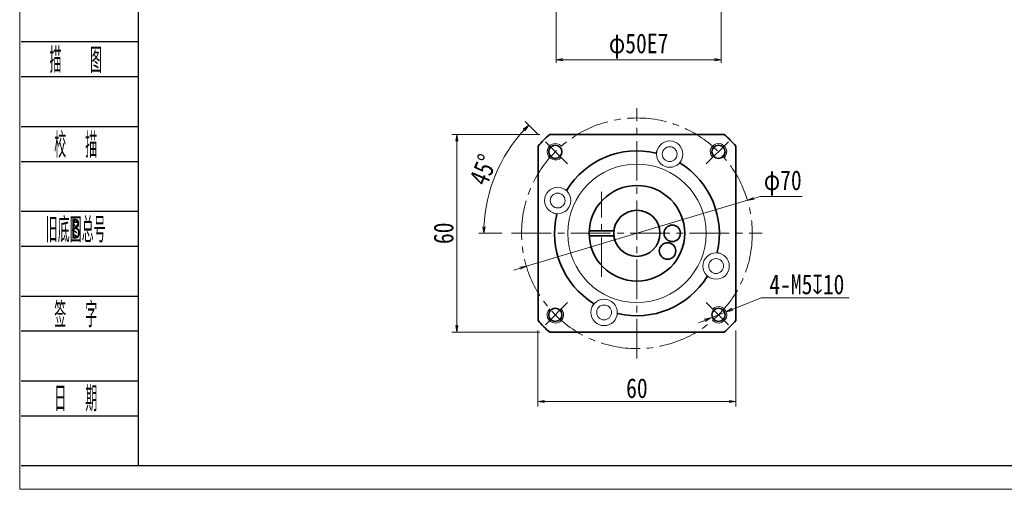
# Model space of a CAD drawing. Header units: millimetres. Extents: x -24 to 596, y -14 to 412.
# Tile 1 of 8: x -21 to 277, y -14 to 128. Entities that reach past the tile are written whole.
import ezdxf
from ezdxf.enums import TextEntityAlignment as Align

# ---------------------------------------------------------------- set-up
doc = ezdxf.new("R2010")
doc.units = ezdxf.units.MM
doc.linetypes.add('点画线', pattern=[18, 12, -2, 2, -2])
doc.layers.add('2细线层', color=4, linetype='Continuous')
doc.layers.add('6文字层', color=3, linetype='Continuous')
for name, color, linetype, lineweight in [('EB0_1', 7, 'Continuous', 35), ('中心线层', 1, '点画线', 18), ('图框_外框线', 7, 'Continuous', 18), ('尺寸线层', 3, 'Continuous', 18), ('粗实线层', 7, 'Continuous', 35), ('细实线层', 7, 'Continuous', 18)]:
    doc.layers.add(name, color=color, linetype=linetype, lineweight=lineweight)
doc.styles.add('PC_TEXTSTYLE', font='ISOCP.SHX', dxfattribs={"width": 0.707, "bigfont": 'GBCBIG.SHX'})
doc.styles.get("Standard").update_dxf_attribs({"font": 'SimSun.ttf'})
doc.styles.add('宋体', font='SimSun.ttf', dxfattribs={"width": 0.8})
doc.dimstyles.new('A水平标注$0', dxfattribs={"dimtxt": 3.5, "dimasz": 2, "dimexe": 1.5, "dimexo": 3, "dimgap": 1.1, "dimtad": 1, "dimtoh": 1, "dimdec": 4, "dimdsep": 46, "dimtxsty": '宋体', "dimblk": 'OPEN', "dimcen": 3, "dimclrd": 3, "dimclre": 3, "dimclrt": 6, "dimadec": 0, "dimazin": 0, "dimtm": 1e-09, "dimtfac": 1, "dimtdec": 4, "dimtix": 1, "dimtmove": 0, "dimatfit": 3, "dimldrblk": 'OPEN', "dimfxl": 0, "dimlwd": 13, "dimlwe": 13, "dimarcsym": 0})
doc.dimstyles.new('D直径标注φ25', dxfattribs={"dimtxt": 3.5, "dimasz": 2, "dimexe": 1, "dimexo": 3, "dimtad": 1, "dimtoh": 1, "dimdec": 1, "dimdsep": 46, "dimtxsty": '宋体', "dimblk": 'OPEN', "dimcen": 3, "dimclrd": 3, "dimclre": 3, "dimclrt": 130, "dimadec": 0, "dimazin": 0, "dimtm": 1e-09, "dimtfac": 1, "dimtdec": 1, "dimtmove": 0, "dimatfit": 0, "dimldrblk": 'OPEN', "dimfxl": 0, "dimlwd": 13, "dimlwe": 13, "dimarcsym": 0})
doc.dimstyles.new('螺孔(M8-7H)', dxfattribs={"dimtxt": 3.5, "dimasz": 2, "dimexe": 1.25, "dimexo": 3, "dimtad": 1, "dimtoh": 1, "dimdec": 4, "dimdsep": 46, "dimtxsty": '宋体', "dimblk": 'OPEN', "dimcen": 3, "dimclrd": 3, "dimclre": 3, "dimclrt": 2, "dimadec": 0, "dimazin": 0, "dimtm": 1e-09, "dimtfac": 1, "dimtdec": 4, "dimtmove": 0, "dimatfit": 3, "dimldrblk": 'OPEN', "dimfxl": 0, "dimlwd": 9, "dimlwe": 9, "dimarcsym": 0})

# ---------------------------------------------------------------- blocks, each defined once
blk = doc.blocks.new('_Open')
at = {"color": 0, "linetype": 'ByBlock', "lineweight": -2}
for p, q in [((-1, 0.17), (0, 0)), ((-1, -0.17), (0, 0)), ((0, 0), (-1, 0))]:
    blk.add_line(p, q, dxfattribs=at)
blk = doc.blocks.new('*D8')
at = {"layer": 'Defpoints', "color": 0, "transparency": 16777216}
for p in [(139.58, 93.41), (111.42, 33.41), (139.58, 33.41)]:
    blk.add_point(p, dxfattribs=at)
at = {"layer": '尺寸线层', "color": 3, "lineweight": 13, "transparency": 16777216}
for p, q in [((136.58, 93.41), (109.92, 93.41)), ((111.42, 91.41), (111.42, 35.41)), ((136.58, 33.41), (109.92, 33.41))]:
    blk.add_line(p, q, dxfattribs=at)
at = {"layer": '尺寸线层', "color": 3, "lineweight": 13, "transparency": 16777216, "xscale": 2, "yscale": 2, "zscale": 2}
for p, rotation in [((111.42, 93.41), 90), ((111.42, 33.41), 270)]:
    blk.add_blockref('_Open', p, dxfattribs=dict(at, rotation=rotation))
at = {"layer": '尺寸线层', "color": 6, "transparency": 16777216, "insert": (107.42, 63.41), "char_height": 6, "attachment_point": 5, "rotation": 90, "style": '宋体', "bg_fill": 3, "box_fill_scale": 1.1, "bg_fill_color": 256, "bg_fill_true_color": 13158600, "bg_fill_transparency": 0}
blk.add_mtext('60', dxfattribs=at)
blk = doc.blocks.new('*D9')
at = {"layer": 'Defpoints', "color": 0, "transparency": 16777216}
for p in [(138.26, 91.18), (125.83, 86.62), (144.99, 84.45), (128.03, 63.41), (204.03, 63.41)]:
    blk.add_point(p, dxfattribs=at)
at = {"layer": '尺寸线层', "color": 3, "lineweight": 13, "transparency": 16777216}
for p, q in [((136.14, 93.3), (132.15, 97.29)), ((125.03, 63.41), (118.12, 63.41))]:
    blk.add_line(p, q, dxfattribs=at)
blk.add_arc((166.03, 63.41), 46.42, 137.4688, 177.5312, dxfattribs=at)
at = {"layer": '尺寸线层', "color": 3, "lineweight": 13, "transparency": 16777216, "xscale": 2, "yscale": 2, "zscale": 2}
for p, rotation in [((133.21, 96.23), 46.23442076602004), ((119.62, 63.41), 268.765579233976)]:
    blk.add_blockref('_Open', p, dxfattribs=dict(at, rotation=rotation))
at = {"layer": '尺寸线层', "color": 6, "transparency": 16777216, "insert": (119.45, 82.7), "char_height": 6, "attachment_point": 5, "rotation": 67.5, "style": '宋体', "bg_fill": 3, "box_fill_scale": 1.1, "bg_fill_color": 256, "bg_fill_true_color": 13158600, "bg_fill_transparency": 0}
blk.add_mtext('45°', dxfattribs=at)
blk = doc.blocks.new('*D10')
at = {"layer": 'Defpoints', "color": 0, "transparency": 16777216}
for p in [(199.57, 73.41), (132.5, 53.4)]:
    blk.add_point(p, dxfattribs=at)
at = {"layer": '尺寸线层', "color": 3, "lineweight": 13, "transparency": 16777216}
for p, q in [((132.5, 53.4), (199.57, 73.41)), ((201.49, 73.99), (203.41, 74.56)), ((203.41, 74.56), (216.12, 74.56)), ((130.58, 52.83), (128.66, 52.25))]:
    blk.add_line(p, q, dxfattribs=at)
at = {"layer": '尺寸线层', "color": 3, "lineweight": 13, "transparency": 16777216, "xscale": 2, "yscale": 2, "zscale": 2}
for p, rotation in [((199.57, 73.41), 196.6144069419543), ((132.5, 53.4), 16.61440694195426)]:
    blk.add_blockref('_Open', p, dxfattribs=dict(at, rotation=rotation))
at = {"layer": '尺寸线层', "color": 130, "transparency": 16777216, "insert": (210.27, 78.69), "char_height": 6, "attachment_point": 5, "style": '宋体'}
blk.add_mtext('φ70', dxfattribs=at)
blk = doc.blocks.new('*D33')
at = {"layer": 'Defpoints', "color": 0, "transparency": 16777216}
for p in [(136.03, 36.95), (196.03, 36.95), (196.03, 12.37)]:
    blk.add_point(p, dxfattribs=at)
at = {"layer": '尺寸线层', "color": 3, "lineweight": 13, "transparency": 16777216}
for p, q in [((136.03, 33.95), (136.03, 10.87)), ((196.03, 33.95), (196.03, 10.87)), ((138.03, 12.37), (194.03, 12.37))]:
    blk.add_line(p, q, dxfattribs=at)
at = {"layer": '尺寸线层', "color": 3, "lineweight": 13, "transparency": 16777216, "xscale": 2, "yscale": 2, "zscale": 2, "rotation": 180}
blk.add_blockref('_Open', (136.03, 12.37), dxfattribs=at)
at = {"layer": '尺寸线层', "color": 3, "lineweight": 13, "transparency": 16777216, "xscale": 2, "yscale": 2, "zscale": 2}
blk.add_blockref('_Open', (196.03, 12.37), dxfattribs=at)
at = {"layer": '尺寸线层', "color": 6, "transparency": 16777216, "insert": (166.03, 16.37), "char_height": 6, "attachment_point": 5, "style": '宋体', "bg_fill": 3, "box_fill_scale": 1.1, "bg_fill_color": 256, "bg_fill_true_color": 13158600, "bg_fill_transparency": 0}
blk.add_mtext('60', dxfattribs=at)
blk = doc.blocks.new('*D35')
at = {"color": 3, "lineweight": 9, "transparency": 16777216}
for p, q in [((203.7, 43.8), (194.96, 40.32)), ((230.46, 43.8), (203.7, 43.8)), ((188.46, 37.73), (193.11, 39.58)), ((186.6, 36.99), (184.74, 36.25))]:
    blk.add_line(p, q, dxfattribs=at)
at = {"layer": 'Defpoints', "color": 0, "transparency": 16777216}
for p in [(193.11, 39.58), (188.46, 37.73)]:
    blk.add_point(p, dxfattribs=at)
at = {"color": 3, "lineweight": 9, "transparency": 16777216, "xscale": 2, "yscale": 2, "zscale": 2}
for p, rotation in [((193.11, 39.58), 201.6910790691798), ((188.46, 37.73), 21.69107906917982)]:
    blk.add_blockref('_Open', p, dxfattribs=dict(at, rotation=rotation))
at = {"color": 2, "transparency": 16777216, "insert": (217.58, 47.86), "char_height": 6, "attachment_point": 5, "style": '宋体'}
blk.add_mtext('4-M5{\\famgdt|b0|i0|c0|p0;x}{10}', dxfattribs=at)
blk = doc.blocks.new('*D37')
at = {"color": 3, "lineweight": 13, "transparency": 16777216}
for p, q in [((141.55, 141.02), (141.55, 115.09)), ((191.55, 141.02), (191.55, 115.09)), ((143.55, 116.09), (189.55, 116.09))]:
    blk.add_line(p, q, dxfattribs=at)
at = {"layer": 'Defpoints', "color": 0, "transparency": 16777216}
for p in [(141.55, 144.02), (191.55, 144.02), (191.55, 116.09)]:
    blk.add_point(p, dxfattribs=at)
at = {"color": 3, "lineweight": 13, "transparency": 16777216, "xscale": 2, "yscale": 2, "zscale": 2, "rotation": 180}
blk.add_blockref('_Open', (141.55, 116.09), dxfattribs=at)
at = {"color": 3, "lineweight": 13, "transparency": 16777216, "xscale": 2, "yscale": 2, "zscale": 2}
blk.add_blockref('_Open', (191.55, 116.09), dxfattribs=at)
at = {"color": 130, "transparency": 16777216, "insert": (166.55, 120.22), "char_height": 6, "attachment_point": 5, "style": '宋体'}
blk.add_mtext('φ50E7', dxfattribs=at)

msp = doc.modelspace()

# ---------------------------------------------------------------- linework, layer by layer
at = {"layer": '2细线层'}
for p, q in [((-20.70385, 121.57904), (14.74166, 121.57904)), ((-20.70385, 110.98094), (14.74166, 110.98094)), ((-20.70385, 95.8408), (14.74166, 95.8408)), ((-20.70385, 85.2427), (14.74166, 85.2427)), ((-20.70385, 70.10256), (14.74166, 70.10256)), ((-20.70385, 59.50445), (14.74166, 59.50445)), ((-20.70385, 44.36431), (14.74166, 44.36431)), ((-20.70385, 33.76621), (14.74166, 33.76621)), ((-20.70385, 18.62607), (14.74166, 18.62607)), ((-20.70385, 8.02797), (14.74166, 8.02797)), ((-20.70385, -7.11218), (14.74166, -7.11218))]:
    msp.add_line(p, q, dxfattribs=at)
at = {"layer": 'EB0_1', "linetype": 'Continuous', "lineweight": 35}
for p, q in [((192.49204, 93.40573), (139.57702, 93.40573)), ((136.03453, 89.86325), (136.03453, 36.94822)), ((196.03453, 36.94822), (196.03453, 89.86325)), ((139.57702, 33.40573), (192.49204, 33.40573))]:
    msp.add_line(p, q, dxfattribs=at)
at = {"layer": 'EB0_1'}
for p, q in [((151.55394, 64.15573), (159.07483, 64.15573)), ((151.55394, 62.65573), (159.07483, 62.65573))]:
    msp.add_line(p, q, dxfattribs=at)
for centre, radius in [((166.03453, 63.40573), 14.5), ((166.03453, 63.40573), 7), ((176.75468, 63.40573), 2.5), ((175.31845, 58.04566), 2.5)]:
    msp.add_circle(centre, radius, dxfattribs=at)
for radius, start, end in [(40, 131.4096221, 138.5903779), (40, 41.4096221, 48.5903779), (25, 76.7068962, 148.2931038), (25, 346.7068962, 58.2931038), (25, 166.7068962, 238.2931038), (25, 256.7068962, 328.2931038), (40, 221.4096221, 228.5903779), (40, 311.4096221, 318.5903779)]:
    msp.add_arc((166.03453, 63.40573), radius, start, end, dxfattribs=at)
at = {"layer": '中心线层'}
for p, q in [((166.03453, 25.40573), (166.03453, 101.40573)), ((155.31438, 50.15573), (155.31438, 75.97573)), ((128.03453, 63.40573), (204.03453, 63.40573))]:
    msp.add_line(p, q, dxfattribs=at)
at = {"layer": '中心线层', "linetype": '点画线', "lineweight": 18}
for p, q in [((144.99465, 84.44561), (138.25781, 91.18246)), ((187.07441, 84.44561), (193.81126, 91.18246)), ((144.99465, 42.36585), (138.25781, 35.62901)), ((187.07441, 42.36585), (193.81126, 35.62901))]:
    msp.add_line(p, q, dxfattribs=at)
msp.add_circle((166.03453, 63.40573), 35, dxfattribs=at)
at = {"layer": '图框_外框线', "color": 3}
msp.add_lwpolyline([(-21.18002, -14.29651), (582.30414, -14.29651), (582.30414, 412.453), (-21.18002, 412.453)], close=True, dxfattribs=at)
at = {"layer": '图框_外框线', "color": 3, "lineweight": 25}
msp.add_lwpolyline([(14.74166, -7.11218), (575.11981, -7.11218), (575.11981, 405.26866), (14.74166, 405.26866)], close=True, dxfattribs=at)
at = {"layer": '粗实线层'}
for centre in [(141.28579, 88.15447), (190.78327, 88.15447), (141.28579, 38.65699), (190.78327, 38.65699)]:
    msp.add_circle(centre, 2, dxfattribs=at)
at = {"layer": '粗实线层', "lineweight": 18}
for centre, start, end in [((141.28579, 88.15447), 42.9532869, 315), ((190.78327, 88.15447), 312.9532869, 225), ((141.28579, 38.65699), 132.9532869, 45), ((190.78327, 38.65699), 222.9532869, 135)]:
    msp.add_arc(centre, 2.5, start, end, dxfattribs=at)
at = {"layer": '细实线层'}
for p, q in [((172.28878, 88.95733), (171.78285, 87.7359)), ((179.67982, 85.89587), (179.17388, 84.67443)), ((143.5444, 77.05102), (144.76584, 76.54508)), ((140.48293, 69.65998), (141.70437, 69.15405)), ((191.58613, 57.15148), (190.3647, 57.65742)), ((188.52466, 49.76045), (187.30323, 50.26638)), ((152.38924, 40.9156), (152.89518, 42.13704)), ((159.78028, 37.85413), (160.28622, 39.07557))]:
    msp.add_line(p, q, dxfattribs=at)
for centre, radius in [((175.9843, 87.4266), 4), ((175.9843, 87.4266), 2.25), ((166.03453, 63.40573), 21), ((142.01366, 73.3555), 4), ((142.01366, 73.3555), 2.25), ((190.0554, 53.45596), 4), ((190.0554, 53.45596), 2.25), ((156.08476, 39.38486), 4), ((156.08476, 39.38486), 2.25)]:
    msp.add_circle(centre, radius, dxfattribs=at)

# ---------------------------------------------------------------- texts
at = {"layer": '6文字层', "color": 3, "style": 'PC_TEXTSTYLE'}
for s, width, p in [('描   图', 0.6667, (-4.18352, 116.27999)), ('校  描', 0.667, (-4.18352, 90.54175)), ('旧底图总号', 0.667, (-4.18352, 64.80351)), ('签  字', 0.667, (-4.18352, 39.06526)), ('日  期', 0.667, (-4.17408, 13.47812))]:
    msp.add_text(s, height=7.570072, dxfattribs=dict(at, width=width)).set_placement(p, align=Align.MIDDLE)
at = {"layer": '6文字层', "width": 0.707}
msp.add_text('B', height=6.05606, dxfattribs=at).set_placement((-4.18352, 64.80351), align=Align.MIDDLE)

# ---------------------------------------------------------------- dimensions: what is measured, and where the dimension line sits
dim = msp.add_linear_dim(base=(191.5468, 116.08813), p1=(141.5468, 144.01793), p2=(191.5468, 144.01793), text='φ<>E7', dimstyle='D直径标注φ25', override={"dimtxt": 6, "dimgap": 1, "dimtad": 1, "dimdec": 1, "dimlfac": 1, "dimpost": '<>', "dimblk": 'Open', "dimse1": 0, "dimse2": 0, "dimsd1": 0, "dimsd2": 0, "dimtofl": 1, "dimtvp": 0.1, "dimtfill": 0, "dimtfillclr": 256})
dim.commit()
dim.dimension.update_dxf_attribs({"geometry": '*D37', "text_midpoint": (166.5468, 116.08813), "dimtype": 160})

# ---------------------------------------------------------------- next in the draw order: dimensions: what is measured, and where the dimension line sits
at = {"layer": '尺寸线层'}
dim = msp.add_linear_dim(base=(111.4163, 33.40573), p1=(139.57702, 93.40573), p2=(139.57702, 33.40573), angle=270, dimstyle='A水平标注$0', override={"dimtxt": 6, "dimgap": 1, "dimblk": 'Open', "dimtfill": 1, "dimtfillclr": 256}, dxfattribs=at)
dim.commit()
dim.dimension.update_dxf_attribs({"geometry": '*D8', "text_midpoint": (107.4163, 63.40573)})

# ---------------------------------------------------------------- next in the draw order: dimensions: what is measured, and where the dimension line sits
dim = msp.add_angular_dim_2l(base=(125.83475, 86.61508), line1=((144.99465, 84.44561), (138.25781, 91.18246)), line2=((128.03453, 63.40573), (204.03453, 63.40573)), dimstyle='A水平标注$0', override={"dimtxt": 6, "dimgap": 1, "dimblk": 'Open', "dimtfill": 1, "dimtfillclr": 256}, dxfattribs=at)
dim.commit()
dim.dimension.update_dxf_attribs({"geometry": '*D9', "text_midpoint": (119.45372, 82.70013)})
dim = msp.add_linear_dim(base=(196.03453, 12.37022), p1=(136.03453, 36.94822), p2=(196.03453, 36.94822), dimstyle='A水平标注$0', override={"dimtxt": 6, "dimgap": 1, "dimblk": 'Open', "dimtfill": 1, "dimtfillclr": 256}, dxfattribs=at)
dim.commit()
dim.dimension.update_dxf_attribs({"geometry": '*D33', "text_midpoint": (166.03453, 16.37022)})

# ---------------------------------------------------------------- next in the draw order: dimensions: what is measured, and where the dimension line sits
dim = msp.add_diameter_dim_2p(p1=(188.46029, 37.73299), p2=(193.10624, 39.581), text='4-M<>{\\famgdt|b0|i0|c0|p0;x}{10}', dimstyle='螺孔(M8-7H)', override={"dimtxt": 6, "dimgap": 1, "dimtad": 1, "dimtih": 0, "dimtoh": 1, "dimdec": 4, "dimlfac": 1, "dimpost": '<>', "dimcen": 0, "dimse1": 0, "dimse2": 0, "dimsd1": 0, "dimsd2": 0, "dimtix": 0, "dimtofl": 1, "dimatfit": 3, "dimtvp": 0.1, "dimtfill": 0})
dim.commit()
dim.dimension.update_dxf_attribs({"geometry": '*D35', "text_midpoint": (217.58418, 43.79651), "dimtype": 163})
dim = msp.add_diameter_dim_2p(p1=(132.49576, 53.39821), p2=(199.57331, 73.41326), dimstyle='D直径标注φ25', override={"dimtxt": 6, "dimgap": 1, "dimpost": 'φ<>', "dimtfill": 0}, dxfattribs=at)
dim.commit()
dim.dimension.update_dxf_attribs({"geometry": '*D10', "text_midpoint": (210.26553, 74.55698), "dimtype": 163})

doc.saveas('drawing.dxf')
